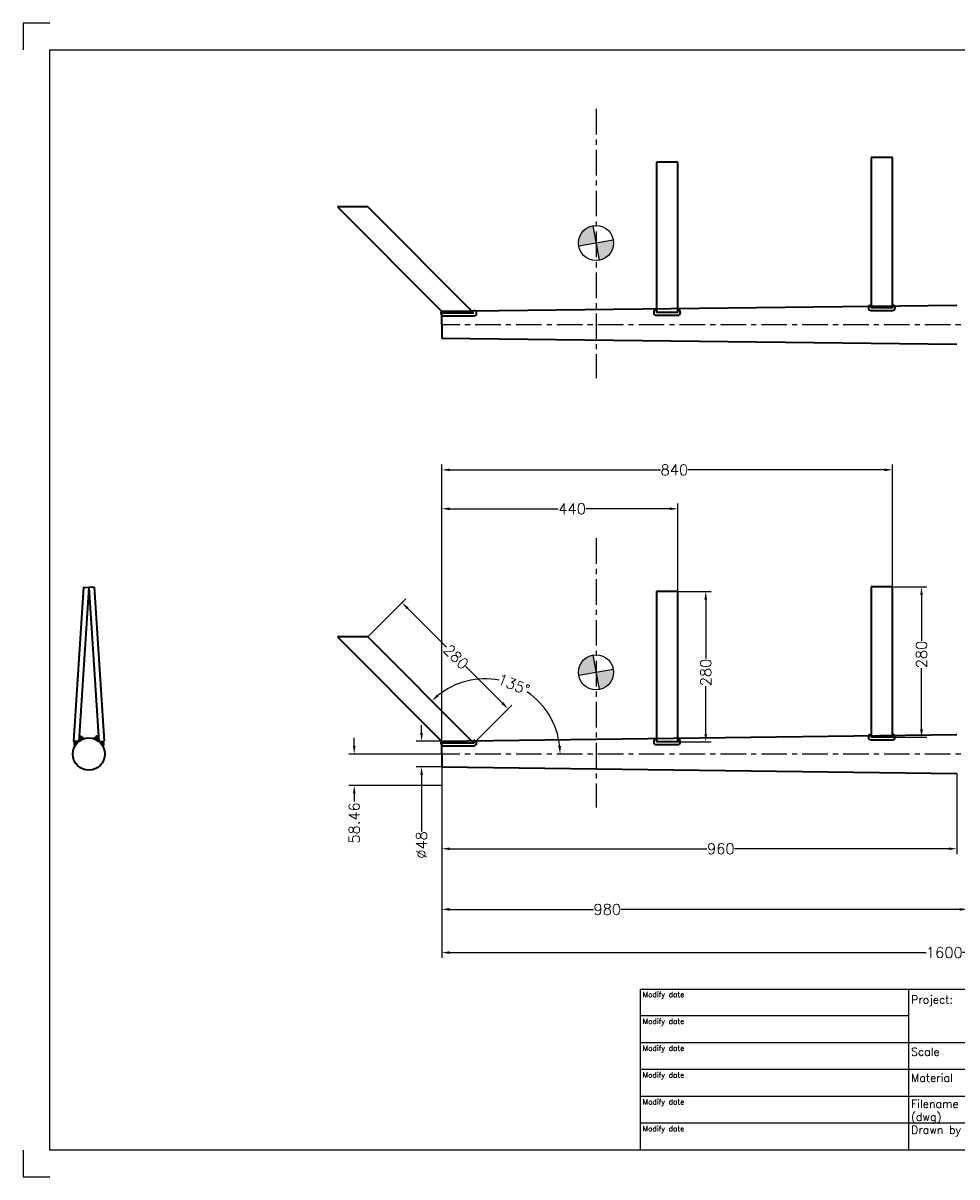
# Model space of a CAD drawing. Extents: x -2710 to 404, y -788 to 1362.
# Tile 1 of 4: x -2710 to -970, y -788 to 1362. Entities that reach past the tile are written whole.
import ezdxf

# ---------------------------------------------------------------- set-up
doc = ezdxf.new("R2010")
doc.units = 0
doc.header["$LTSCALE"] = 1.5
doc.header["$PDMODE"] = 2
doc.header["$PDSIZE"] = 5
doc.linetypes.add('CENTER', pattern=[50.8, 31.75, -6.35, 6.35, -6.35])
doc.layers.get('DEFPOINTS').update_dxf_attribs({"linetype": 'CONTINUOUS'})
for name, color, linetype in [('Blade', 1, 'CONTINUOUS'), ('CENTER', 9, 'CENTER'), ('RAMME', 7, 'CONTINUOUS')]:
    doc.layers.add(name, color=color, linetype=linetype)
doc.layers.add('DIMS', color=7, linetype='CONTINUOUS', lineweight=15)
doc.layers.add('STOCK', color=5, linetype='CONTINUOUS', lineweight=35)
doc.styles.add('ROMANS', font='romans')
doc.dimstyles.new('Text 20', dxfattribs={"dimtxt": 20, "dimasz": 15, "dimexe": 10, "dimexo": 0, "dimgap": 0, "dimtad": 0, "dimdsep": 46, "dimtxsty": 'ROMANS', "dimcen": 10, "dimazin": 2, "dimtfac": 0.65, "dimtofl": 0, "dimtmove": 0, "dimatfit": 0, "dimfxl": 0, "dimtolj": 1, "dimarcsym": 0})

# ---------------------------------------------------------------- blocks, each defined once
blk = doc.blocks.new('*D15')
at = {"layer": 'DEFPOINTS', "color": 0}
for p in [(-1930, 24), (-1967.5, -24), (-1930, -24)]:
    blk.add_point(p, dxfattribs=at)
at = {"layer": 'DIMS', "color": 0, "lineweight": -2}
for p, q in [((-1967.5, 39), (-1967.5, 54)), ((-1930, 24), (-1977.5, 24)), ((-1930, -24), (-1977.5, -24)), ((-1967.5, -39), (-1967.5, -144.3))]:
    blk.add_line(p, q, dxfattribs=at)
at = {"layer": 'DIMS', "color": 0}
for points in [[(-1970, 39), (-1965, 39), (-1967.5, 24)], [(-1970, -39), (-1965, -39), (-1967.5, -24)]]:
    blk.add_solid(points, dxfattribs=at)
at = {"layer": 'DIMS', "color": 0, "insert": (-1967.5, -169.5), "char_height": 20, "attachment_point": 5, "rotation": 90, "style": 'ROMANS'}
blk.add_mtext('\\A1;%%C48', dxfattribs=at)
blk = doc.blocks.new('*D16')
at = {"layer": 'DEFPOINTS', "color": 0}
for p in [(-950, 0), (-1930, -24), (-1930, -289.5)]:
    blk.add_point(p, dxfattribs=at)
at = {"layer": 'DIMS', "color": 0, "lineweight": -2}
for p, q in [((-950, 0), (-950, -299.5)), ((-1930, -24), (-1930, -299.5)), ((-1915, -289.5), (-1647.2, -289.5)), ((-965, -289.5), (-1595.8, -289.5))]:
    blk.add_line(p, q, dxfattribs=at)
at = {"layer": 'DIMS', "color": 0}
for points in [[(-1915, -287), (-1915, -292), (-1930, -289.5)], [(-965, -287), (-965, -292), (-950, -289.5)]]:
    blk.add_solid(points, dxfattribs=at)
at = {"layer": 'DIMS', "color": 0, "insert": (-1621.5, -289.5), "char_height": 20, "attachment_point": 5, "style": 'ROMANS'}
blk.add_mtext('\\A1;980', dxfattribs=at)
blk = doc.blocks.new('*D23')
at = {"layer": 'DEFPOINTS', "color": 0}
for p in [(-1930, -24), (-970, -36.5), (-970, -176.5)]:
    blk.add_point(p, dxfattribs=at)
at = {"layer": 'DIMS', "color": 0, "lineweight": -2}
for p, q in [((-1930, -24), (-1930, -186.5)), ((-970, -36.5), (-970, -186.5)), ((-1915, -176.5), (-1435.7, -176.5)), ((-985, -176.5), (-1384.3, -176.5))]:
    blk.add_line(p, q, dxfattribs=at)
at = {"layer": 'DIMS', "color": 0}
for points in [[(-1915, -174), (-1915, -179), (-1930, -176.5)], [(-985, -174), (-985, -179), (-970, -176.5)]]:
    blk.add_solid(points, dxfattribs=at)
at = {"layer": 'DIMS', "color": 0, "insert": (-1410, -176.5), "char_height": 20, "attachment_point": 5, "style": 'ROMANS'}
blk.add_mtext('\\A1;960', dxfattribs=at)
blk = doc.blocks.new('*D24')
at = {"layer": 'DEFPOINTS', "color": 0}
for p in [(-1090, 311.4), (-1036, 311.4), (-1090, 31.4)]:
    blk.add_point(p, dxfattribs=at)
at = {"layer": 'DIMS', "color": 0, "lineweight": -2}
for p, q in [((-1090, 311.4), (-1026, 311.4)), ((-1036, 296.4), (-1036, 211.2)), ((-1036, 46.4), (-1036, 159.8)), ((-1090, 31.4), (-1026, 31.4))]:
    blk.add_line(p, q, dxfattribs=at)
at = {"layer": 'DIMS', "color": 0}
for points in [[(-1038.5, 296.4), (-1033.5, 296.4), (-1036, 311.4)], [(-1038.5, 46.4), (-1033.5, 46.4), (-1036, 31.4)]]:
    blk.add_solid(points, dxfattribs=at)
at = {"layer": 'DIMS', "color": 0, "insert": (-1036, 185.5), "char_height": 20, "attachment_point": 5, "rotation": 90, "style": 'ROMANS'}
blk.add_mtext('\\A1;280', dxfattribs=at)
blk = doc.blocks.new('*D25')
at = {"layer": 'DEFPOINTS', "color": 0}
for p in [(-1490, 302.6), (-1490, 22.6), (-1438, 22.6)]:
    blk.add_point(p, dxfattribs=at)
at = {"layer": 'DIMS', "color": 0, "lineweight": -2}
for p, q in [((-1490, 302.6), (-1428, 302.6)), ((-1438, 287.6), (-1438, 177.7)), ((-1438, 37.6), (-1438, 126.3)), ((-1490, 22.6), (-1428, 22.6))]:
    blk.add_line(p, q, dxfattribs=at)
at = {"layer": 'DIMS', "color": 0}
for points in [[(-1440.5, 287.6), (-1435.5, 287.6), (-1438, 302.6)], [(-1440.5, 37.6), (-1435.5, 37.6), (-1438, 22.6)]]:
    blk.add_solid(points, dxfattribs=at)
at = {"layer": 'DIMS', "color": 0, "insert": (-1438, 152), "char_height": 20, "attachment_point": 5, "rotation": 90, "style": 'ROMANS'}
blk.add_mtext('\\A1;280', dxfattribs=at)
blk = doc.blocks.new('*D26')
at = {"layer": 'DEFPOINTS', "color": 0}
for p in [(-2067.9, 218.5), (-1806.2, 84.2), (-1869.9, 20.5)]:
    blk.add_point(p, dxfattribs=at)
at = {"layer": 'DIMS', "color": 0, "lineweight": -2}
for p, q in [((-2067.9, 218.5), (-1997.1, 289.2)), ((-1993.6, 271.6), (-1921.2, 199.2)), ((-1816.8, 94.8), (-1884.8, 162.8)), ((-1869.9, 20.5), (-1799.1, 91.3))]:
    blk.add_line(p, q, dxfattribs=at)
at = {"layer": 'DIMS', "color": 0}
for points in [[(-1991.8, 273.3), (-1995.3, 269.8), (-2004.2, 282.2)], [(-1815, 96.6), (-1818.6, 93), (-1806.2, 84.2)]]:
    blk.add_solid(points, dxfattribs=at)
at = {"layer": 'DIMS', "color": 0, "insert": (-1903, 181), "char_height": 20, "attachment_point": 5, "rotation": 315, "style": 'ROMANS'}
blk.add_mtext('\\A1;280', dxfattribs=at)
blk = doc.blocks.new('*D27')
at = {"layer": 'DEFPOINTS', "color": 0}
for p in [(-2067.9, 218.5), (-1750.4, 99), (-2057.2, 0), (-1869.9, 20.5), (403.6, 0)]:
    blk.add_point(p, dxfattribs=at)
at = {"layer": 'DIMS', "color": 0, "lineweight": -2}
for start, end in [(79.0748, 128.8592), (6.1408, 55.9252)]:
    blk.add_arc((-1849.4, 0), 140, start, end, dxfattribs=at)
at = {"layer": 'DIMS', "color": 0}
for points in [[(-1935.6, 107.2), (-1939, 110.9), (-1948.4, 99)], [(-1707.7, 15.1), (-1712.7, 14.8), (-1709.4, 0)]]:
    blk.add_solid(points, dxfattribs=at)
at = {"layer": 'DIMS', "color": 0, "insert": (-1795.8, 129.4), "char_height": 20, "attachment_point": 5, "rotation": 337.5, "style": 'ROMANS'}
blk.add_mtext('\\A1;135°', dxfattribs=at)
blk = doc.blocks.new('*D28')
at = {"layer": 'DEFPOINTS', "color": 0}
for p in [(-1930, 0), (-2093, -58.5), (-1930, -58.5)]:
    blk.add_point(p, dxfattribs=at)
at = {"layer": 'DIMS', "color": 0, "lineweight": -2}
for p, q in [((-2093, 15), (-2093, 30)), ((-1930, 0), (-2103, 0)), ((-1930, -58.5), (-2103, -58.5)), ((-2093, -73.5), (-2093, -88.5))]:
    blk.add_line(p, q, dxfattribs=at)
at = {"layer": 'DIMS', "color": 0}
for points in [[(-2095.5, 15), (-2090.5, 15), (-2093, 0)], [(-2095.5, -73.5), (-2090.5, -73.5), (-2093, -58.5)]]:
    blk.add_solid(points, dxfattribs=at)
at = {"layer": 'DIMS', "color": 0, "insert": (-2093, -128.5), "char_height": 20, "attachment_point": 5, "rotation": 90, "style": 'ROMANS'}
blk.add_mtext('\\A1;58.46', dxfattribs=at)
blk = doc.blocks.new('*D29')
at = {"layer": 'DEFPOINTS', "color": 0}
for p in [(-1490, 457), (-1490, 302.6), (-1930, 0)]:
    blk.add_point(p, dxfattribs=at)
at = {"layer": 'DIMS', "color": 0, "lineweight": -2}
for p, q in [((-1930, 0), (-1930, 467)), ((-1915, 457), (-1712.7, 457)), ((-1505, 457), (-1661.3, 457)), ((-1490, 302.6), (-1490, 467))]:
    blk.add_line(p, q, dxfattribs=at)
at = {"layer": 'DIMS', "color": 0}
for points in [[(-1915, 459.5), (-1915, 454.5), (-1930, 457)], [(-1505, 459.5), (-1505, 454.5), (-1490, 457)]]:
    blk.add_solid(points, dxfattribs=at)
at = {"layer": 'DIMS', "color": 0, "insert": (-1687, 457), "char_height": 20, "attachment_point": 5, "style": 'ROMANS'}
blk.add_mtext('\\A1;440', dxfattribs=at)
blk = doc.blocks.new('*D30')
at = {"layer": 'DEFPOINTS', "color": 0}
for p in [(-1090, 529.5), (-1090, 311.4), (-1930, -24)]:
    blk.add_point(p, dxfattribs=at)
at = {"layer": 'DIMS', "color": 0, "lineweight": -2}
for p, q in [((-1930, -24), (-1930, 539.5)), ((-1090, 311.4), (-1090, 539.5)), ((-1915, 529.5), (-1522.2, 529.5)), ((-1105, 529.5), (-1470.8, 529.5))]:
    blk.add_line(p, q, dxfattribs=at)
at = {"layer": 'DIMS', "color": 0}
for points in [[(-1915, 532), (-1915, 527), (-1930, 529.5)], [(-1105, 532), (-1105, 527), (-1090, 529.5)]]:
    blk.add_solid(points, dxfattribs=at)
at = {"layer": 'DIMS', "color": 0, "insert": (-1496.5, 529.5), "char_height": 20, "attachment_point": 5, "style": 'ROMANS'}
blk.add_mtext('\\A1;840', dxfattribs=at)
blk = doc.blocks.new('*D46')
at = {"layer": 'DEFPOINTS', "color": 0}
for p in [(-1930, -24), (-330, -30), (-330, -370)]:
    blk.add_point(p, dxfattribs=at)
at = {"layer": 'DIMS', "color": 0, "lineweight": -2}
for p, q in [((-1930, -24), (-1930, -380)), ((-330, -30), (-330, -380)), ((-1915, -370), (-1027.3, -370)), ((-345, -370), (-959.7, -370))]:
    blk.add_line(p, q, dxfattribs=at)
at = {"layer": 'DIMS', "color": 0}
for points in [[(-1915, -367.5), (-1915, -372.5), (-1930, -370)], [(-345, -367.5), (-345, -372.5), (-330, -370)]]:
    blk.add_solid(points, dxfattribs=at)
at = {"layer": 'DIMS', "color": 0, "insert": (-993.5, -370), "char_height": 20, "attachment_point": 5, "style": 'ROMANS'}
blk.add_mtext('\\A1;1600', dxfattribs=at)

msp = doc.modelspace()

# ---------------------------------------------------------------- hatches: boundary and pattern name
at = {"layer": 'Blade'}
h = msp.add_hatch(color=256, dxfattribs=at)
h.paths.add_polyline_path([(-1642.485, 952.121), (-1636.817, 919.973, 0.36397023), (-1609.841, 952.121, 0.04366094), (-1610.337, 957.79)])
h.paths.add_polyline_path([(-1648.154, 984.269, 0.36397023), (-1675.129, 952.121, 0.04366094), (-1674.633, 946.453), (-1642.485, 952.121)])
h = msp.add_hatch(color=256, dxfattribs=at)
h.paths.add_polyline_path([(-1642.485, 152.121), (-1636.817, 119.973, 0.36397023), (-1609.841, 152.121, 0.04366094), (-1610.337, 157.79)])
h.paths.add_polyline_path([(-1648.154, 184.269, 0.36397023), (-1675.129, 152.121, 0.04366094), (-1674.633, 146.453), (-1642.485, 152.121)])

# ---------------------------------------------------------------- linework, layer by layer
for p, q in [((-1648.154, 984.269), (-1636.817, 919.973)), ((-1610.337, 957.79), (-1674.633, 946.453)), ((-1648.154, 184.269), (-1636.817, 119.973)), ((-1610.337, 157.79), (-1674.633, 146.453))]:
    msp.add_line(p, q, dxfattribs=at)
for centre in [(-1642.485, 952.121), (-1642.485, 152.121)]:
    msp.add_circle(centre, 32.644, dxfattribs=at)
at = {"layer": 'CENTER'}
for p, q in [((-1642.485, 1202.073), (-1642.485, 700.364)), ((-219.9, 800), (-1930, 800)), ((-1642.485, 402.073), (-1642.485, -99.636)), ((-219.9, 0), (-1930, 0))]:
    msp.add_line(p, q, dxfattribs=at)
at = {"layer": 'RAMME'}
for p, q in [((-2660, 1362), (-2710, 1362)), ((-2710, 1362), (-2710, 1312)), ((-2660, -738), (-2660, 1312)), ((-2660, 1312), (340, 1312)), ((-1560, -438), (340, -438)), ((-1560, -438), (-1560, -738)), ((-1060, -438), (-1060, -738)), ((-1060, -488), (-1560, -488)), ((-160, -538), (-1560, -538)), ((-160, -588), (-1560, -588)), ((-160, -638), (-1560, -638)), ((-160, -688), (-1560, -688)), ((-2710, -738), (-2710, -788)), ((340, -738), (-2660, -738)), ((-2710, -788), (-2660, -788))]:
    msp.add_line(p, q, dxfattribs=at)
at = {"layer": 'STOCK'}
for p, q in [((-1490, 1102.625), (-1530, 1102.625)), ((-1530, 1102.625), (-1530, 822.625)), ((-1490, 822.625), (-1490, 1102.625)), ((-1130, 1111.375), (-1130, 831.375)), ((-1090, 1111.375), (-1130, 1111.375)), ((-1090, 831.375), (-1090, 1111.375)), ((-2067.886, 1019.454), (-2124.454, 1019.454)), ((-2124.454, 1019.454), (-1926.464, 821.464)), ((-1869.896, 821.464), (-2067.886, 1019.454)), ((-1930, 825), (-970, 836.5)), ((-1930, 800), (-1930, 825)), ((-1869.896, 821.464), (-1926.464, 821.464)), ((-1490, 822.625), (-1530, 822.625)), ((-1530, 817.625), (-1490, 817.625)), ((-1090, 831.375), (-1130, 831.375)), ((-1130, 826.375), (-1090, 826.375)), ((-1930, 800), (-1930, 775)), ((-1926.464, 816.464), (-1869.896, 816.464)), ((-1930, 775), (-970, 763.5)), ((-2597.479, 310.645), (-2615.995, 24.25)), ((-2587.5, 310), (-2606.016, 23.604)), ((-2597.479, 310.645), (-2587.5, 310)), ((-2577.521, 310.645), (-2587.5, 310)), ((-2587.5, 310), (-2568.984, 23.604)), ((-2577.521, 310.645), (-2559.005, 24.25)), ((-1490, 302.625), (-1530, 302.625)), ((-1530, 302.625), (-1530, 22.625)), ((-1490, 22.625), (-1490, 302.625)), ((-1130, 311.375), (-1130, 31.375)), ((-1090, 311.375), (-1130, 311.375)), ((-1090, 31.375), (-1090, 311.375)), ((-2067.886, 218.454), (-2124.454, 218.454)), ((-2124.454, 218.454), (-1926.464, 20.464)), ((-1869.896, 20.464), (-2067.886, 218.454)), ((-2606.016, 23.604), (-2615.995, 24.25)), ((-2613.748, 24.045), (-2614.71, 20.459)), ((-2610.597, 23.87), (-2611.472, 21.333)), ((-2608.059, 23.695), (-2608.235, 21.421)), ((-2605.784, 27.193), (-2604.472, 27.018)), ((-2605.697, 29.03), (-2603.246, 28.855)), ((-2605.434, 31.741), (-2602.546, 30.692)), ((-2605.259, 35.764), (-2604.647, 33.928)), ((-2604.647, 33.928), (-2603.334, 32.966)), ((-2604.472, 27.018), (-2603.946, 26.581)), ((-2603.946, 26.581), (-2603.946, 26.493)), ((-2603.946, 26.493), (-2603.421, 25.269)), ((-2603.334, 32.966), (-2600.971, 32.441)), ((-2603.246, 28.855), (-2602.459, 28.155)), ((-2602.546, 30.692), (-2599.483, 27.543)), ((-2602.459, 28.155), (-2601.584, 26.406)), ((-2600.971, 32.441), (-2599.746, 31.479)), ((-2599.746, 31.479), (-2599.133, 30.254)), ((-2599.133, 30.254), (-2598.521, 29.38)), ((-2598.521, 29.38), (-2597.383, 29.117)), ((-2597.383, 29.117), (-2595.37, 28.942)), ((-2577.617, 29.117), (-2579.63, 28.942)), ((-2576.479, 29.38), (-2577.617, 29.117)), ((-2575.867, 30.254), (-2576.479, 29.38)), ((-2575.254, 31.479), (-2575.867, 30.254)), ((-2572.454, 30.692), (-2575.517, 27.543)), ((-2574.029, 32.441), (-2575.254, 31.479)), ((-2571.666, 32.966), (-2574.029, 32.441)), ((-2572.541, 28.155), (-2573.416, 26.406)), ((-2571.754, 28.855), (-2572.541, 28.155)), ((-2569.566, 31.741), (-2572.454, 30.692)), ((-2569.303, 29.03), (-2571.754, 28.855)), ((-2570.353, 33.928), (-2571.666, 32.966)), ((-2571.054, 26.493), (-2571.579, 25.269)), ((-2570.528, 27.018), (-2571.054, 26.581)), ((-2571.054, 26.581), (-2571.054, 26.493)), ((-2569.216, 27.193), (-2570.528, 27.018)), ((-2569.741, 35.764), (-2570.353, 33.928)), ((-2568.984, 23.604), (-2559.005, 24.25)), ((-2566.941, 23.695), (-2566.765, 21.421)), ((-2564.403, 23.87), (-2563.528, 21.333)), ((-2561.252, 24.045), (-2560.29, 20.459)), ((-1930, 24), (-970, 36.5)), ((-1930, 0), (-1930, 24)), ((-1490, 22.625), (-1530, 22.625)), ((-1090, 31.375), (-1130, 31.375)), ((-1130, 26.375), (-1090, 26.375)), ((-2614.71, 20.459), (-2614.885, 18.185)), ((-2614.885, 18.185), (-2613.835, 13.899)), ((-2611.472, 21.333), (-2611.647, 18.709)), ((-2611.647, 18.709), (-2611.385, 18.01)), ((-2611.385, 18.01), (-2611.385, 18.01)), ((-2563.353, 18.709), (-2563.615, 18.01)), ((-2563.615, 18.01), (-2563.615, 18.01)), ((-2563.528, 21.333), (-2563.353, 18.709)), ((-2560.115, 18.185), (-2561.165, 13.899)), ((-2560.29, 20.459), (-2560.115, 18.185)), ((-1869.896, 20.464), (-1926.464, 20.464)), ((-1926.464, 15.464), (-1869.896, 15.464)), ((-1530, 17.625), (-1490, 17.625)), ((-1930, 0), (-1930, -24)), ((-1930, -24), (-970, -36.5))]:
    msp.add_line(p, q, dxfattribs=at)
msp.add_circle((-2587.5, 0), 30, dxfattribs=at)
for centre, start, end in [((-1926.464, 821.464), 135, 270), ((-1869.896, 821.464), 270, 90), ((-1530, 822.625), 90, 270), ((-1490, 822.625), 270, 90), ((-1130, 831.375), 90, 270), ((-1090, 831.375), 270, 90), ((-1926.464, 20.464), 135, 270), ((-1869.896, 20.464), 270, 90), ((-1530, 22.625), 90, 270), ((-1490, 22.625), 270, 90), ((-1130, 31.375), 90, 270), ((-1090, 31.375), 270, 90)]:
    msp.add_arc(centre, 5, start, end, dxfattribs=at)

# ---------------------------------------------------------------- texts
at = {"layer": 'RAMME', "style": 'ROMANS'}
for s, height, p in [('Modify date', 9.91423, (-1555.423, -453)), ('Project:', 15, (-1055.45, -465.074)), ('Modify date', 9.91423, (-1555.423, -503)), ('Modify date', 9.91423, (-1555.423, -553)), ('Scale ', 15, (-1055.45, -562.217)), ('Modify date', 9.91423, (-1555.423, -603)), ('Material', 15, (-1055.45, -610.789)), ('Modify date', 9.91423, (-1555.423, -653)), ('Filename', 15, (-1055.45, -659.36)), ('(dwg)', 15, (-1055.45, -683.646)), ('Modify date', 9.91423, (-1555.423, -703)), ('Drawn by', 15, (-1055.45, -707.931))]:
    msp.add_text(s, height=height, dxfattribs=at).set_placement(p)

# ---------------------------------------------------------------- dimensions: what is measured, and where the dimension line sits
at = {"layer": 'DIMS'}
for base, p1, p2, picture, middle in [((-1090, 529.5), (-1930, -24), (-1090, 311.375), '*D30', (-1496.5, 529.5)), ((-1490, 457), (-1930, 0), (-1490, 302.625), '*D29', (-1687, 457)), ((-1930, -289.5), (-949.999, 0), (-1930, -24), '*D16', (-1621.5, -289.5)), ((-970, -176.5), (-1930, -24), (-970, -36.5), '*D23', (-1410, -176.5)), ((-330, -370), (-1930, -24), (-330, -30), '*D46', (-993.5, -370))]:
    dim = msp.add_linear_dim(base=base, p1=p1, p2=p2, dimstyle='Text 20', dxfattribs=at)
    dim.commit()
    dim.dimension.update_dxf_attribs({"geometry": picture, "text_midpoint": middle, "dimtype": 160})
for base, p1, p2, angle, picture, middle, dimtype in [((-1438, 22.625), (-1490, 302.625), (-1490, 22.625), 90, '*D25', (-1438, 152), 160), ((-1036, 311.375), (-1090, 31.375), (-1090, 311.375), 90, '*D24', (-1036, 185.5), 160), ((-1806.18, 84.18), (-2067.886, 218.454), (-1869.896, 20.464), 315, '*D26', (-1903, 181), 161), ((-2093, -58.462), (-1930, 0), (-1930, -58.462), 90, '*D28', (-2093, -128.462), 160)]:
    dim = msp.add_linear_dim(base=base, p1=p1, p2=p2, angle=angle, dimstyle='Text 20', dxfattribs=at)
    dim.commit()
    dim.dimension.update_dxf_attribs({"geometry": picture, "text_midpoint": middle, "dimtype": dimtype})
dim = msp.add_angular_dim_2l(base=(-1750.42, 99.011), line1=((403.6, 0), (-2057.2, 0)), line2=((-1869.896, 20.464), (-2067.886, 218.454)), dimstyle='Text 20', dxfattribs=at)
dim.commit()
dim.dimension.update_dxf_attribs({"geometry": '*D27', "text_midpoint": (-1795.847, 129.365)})
dim = msp.add_linear_dim(base=(-1967.5, -24), p1=(-1930, 24), p2=(-1930, -24), angle=90, text='%%C<>', dimstyle='Text 20', dxfattribs=at)
dim.commit()
dim.dimension.update_dxf_attribs({"geometry": '*D15', "text_midpoint": (-1967.5, -169.5), "dimtype": 160})

doc.saveas('drawing.dxf')
